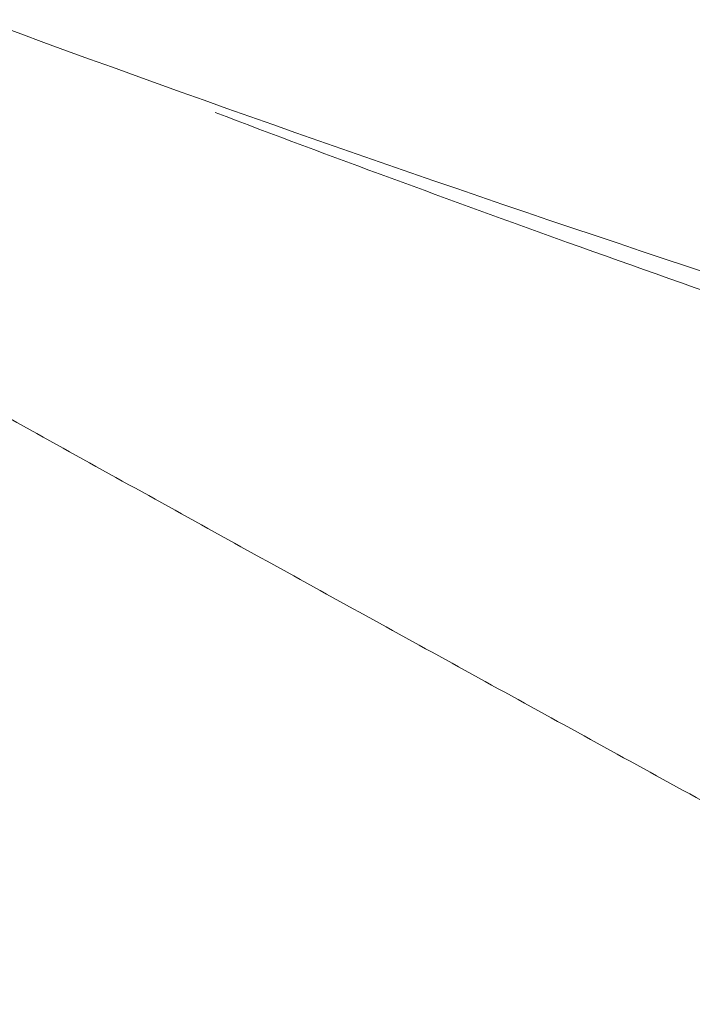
# Model space of a CAD drawing. Header units: millimetres. Extents: x 0 to 594, y 0 to 420.
# Tile 7 of 256: x 120.93 to 126.02, y 290.46 to 297.91. Entities that reach past the tile are written whole.
import ezdxf

# ---------------------------------------------------------------- set-up
doc = ezdxf.new("R2010")
doc.units = ezdxf.units.MM
doc.layers.add('1', color=7, linetype='Continuous', true_color=0xffffff)

msp = doc.modelspace()

# ---------------------------------------------------------------- linework, layer by layer
at = {"layer": '1', "color": 155, "linetype": 'Continuous', "lineweight": 18}
for points, knots in [([(112.2999, 299.7931), (112.8231, 299.4833), (113.3473, 299.1751), (114.3975, 298.5619), (114.9235, 298.2569), (115.9773, 297.6497), (116.505, 297.3475), (117.5619, 296.7456), (118.0911, 296.4459), (119.1507, 295.8487), (119.6812, 295.5512), (120.7433, 294.958), (121.2748, 294.6623), (122.3387, 294.0723), (122.8711, 293.778), (123.9364, 293.1903), (124.4693, 292.8969), (125.5355, 292.3106), (126.0688, 292.0177), (127.1352, 291.4318), (127.6684, 291.1388), (128.4678, 290.6988), (128.7343, 290.5521), (129.267, 290.2583), (129.5333, 290.1113), (130.3317, 289.6698), (130.8636, 289.3747), (131.6603, 288.9302), (131.9257, 288.7818), (132.456, 288.4842), (132.721, 288.3351), (133.2503, 288.0359), (133.5147, 287.8859), (134.0429, 287.5848), (134.3066, 287.4338), (134.8334, 287.1305), (135.0964, 286.9782), (135.6214, 286.6722), (135.8835, 286.5184), (136.4066, 286.2093), (136.6677, 286.0538), (137.1885, 285.741), (137.4483, 285.5836), (137.7073, 285.425)], [0, 0, 0, 0, 0.0625, 0.0625, 0.125, 0.125, 0.1875, 0.1875, 0.25, 0.25, 0.3125, 0.3125, 0.375, 0.375, 0.4375, 0.4375, 0.5, 0.5, 0.5625, 0.5625, 0.625, 0.625, 0.65625, 0.65625, 0.6875, 0.6875, 0.75, 0.75, 0.78125, 0.78125, 0.8125, 0.8125, 0.84375, 0.84375, 0.875, 0.875, 0.90625, 0.90625, 0.9375, 0.9375, 0.96875, 0.96875, 1, 1, 1, 1]), ([(112.2999, 299.7931), (112.8231, 299.4833), (113.3473, 299.1751), (114.3975, 298.5619), (114.9235, 298.2569), (115.9773, 297.6497), (116.505, 297.3475), (117.5619, 296.7456), (118.0911, 296.4459), (119.1507, 295.8487), (119.6812, 295.5512), (120.7433, 294.958), (121.2748, 294.6623), (122.3387, 294.0723), (122.8711, 293.778), (123.9364, 293.1903), (124.4693, 292.8969), (125.5355, 292.3106), (126.0688, 292.0177), (127.1352, 291.4318), (127.6684, 291.1388), (128.4678, 290.6988), (128.7343, 290.5521), (129.267, 290.2583), (129.5333, 290.1113), (130.3317, 289.6698), (130.8636, 289.3747), (131.6603, 288.9302), (131.9257, 288.7818), (132.456, 288.4842), (132.721, 288.3351), (133.2503, 288.0359), (133.5147, 287.8859), (134.0429, 287.5848), (134.3066, 287.4338), (134.8334, 287.1305), (135.0964, 286.9782), (135.6214, 286.6722), (135.8835, 286.5184), (136.4066, 286.2093), (136.6677, 286.0538), (137.1885, 285.741), (137.4483, 285.5836), (137.7073, 285.425)], [0, 0, 0, 0, 0.0625, 0.0625, 0.125, 0.125, 0.1875, 0.1875, 0.25, 0.25, 0.3125, 0.3125, 0.375, 0.375, 0.4375, 0.4375, 0.5, 0.5, 0.5625, 0.5625, 0.625, 0.625, 0.65625, 0.65625, 0.6875, 0.6875, 0.75, 0.75, 0.78125, 0.78125, 0.8125, 0.8125, 0.84375, 0.84375, 0.875, 0.875, 0.90625, 0.90625, 0.9375, 0.9375, 0.96875, 0.96875, 1, 1, 1, 1]), ([(117.6608, 299.0491), (121.3277, 297.611), (125.0401, 296.3176), (132.54, 293.9695), (136.4925, 292.8685), (140.4802, 291.8794), (140.6468, 291.8383)], [0, 0, 0, 0, 0.489335, 0.489335, 0.97867, 1, 1, 1, 1]), ([(144.0646, 290.5914), (144.0019, 290.6057), (141.801, 291.1109), (137.5184, 292.2723), (131.2415, 294.1126), (126.2194, 295.7986), (123.2956, 296.8766), (122.409, 297.2118)], [0, 0, 0, 0, 0.008489, 0.298063, 0.586595, 0.874228, 1, 1, 1, 1])]:
    msp.add_open_spline(points, degree=3, knots=knots, dxfattribs=at)

doc.saveas('drawing.dxf')
